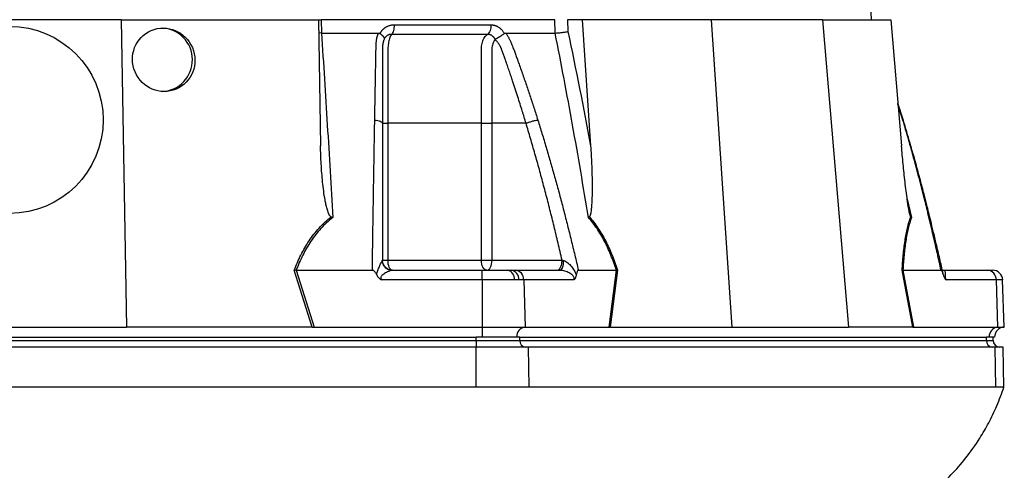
# Model space of a CAD drawing. Header units: millimetres. Extents: x 2377 to 3568, y 1016 to 5019.
# Tile 7 of 11: x 2978 to 3568, y 1851 to 2121. Entities that reach past the tile are written whole.
import ezdxf

# ---------------------------------------------------------------- set-up
doc = ezdxf.new("R2010")
doc.units = ezdxf.units.MM
doc.header["$LTSCALE"] = 2

msp = doc.modelspace()

# ---------------------------------------------------------------- linework, layer by layer
at = {"color": 7, "linetype": 'Continuous', "lineweight": 25}
for p, q in [((3488.48, 2120.71), (3416.62, 3827.47)), ((3039.15, 2120.71), (2905.78, 2120.71)), ((3039.15, 2120.71), (3042.36, 1936.71)), ((3039.15, 2120.71), (3157.31, 2120.71)), ((3157.31, 2120.71), (3158.63, 2045.12)), ((3157.66, 2120.71), (3159.08, 2120.71)), ((3159.08, 2120.71), (3159.14, 2112.71)), ((3298.93, 2120.71), (3159.08, 2120.71)), ((3299.14, 2112.71), (3298.93, 2120.71)), ((3306.57, 2120.71), (3306.75, 2113.61)), ((3315.28, 2120.71), (3306.57, 2120.71)), ((3315.28, 2120.71), (3320.34, 2045.12)), ((3392.47, 2120.71), (3315.28, 2120.71)), ((3392.47, 2120.71), (3404.81, 1936.71)), ((3459.16, 2120.71), (3392.47, 2120.71)), ((3459.16, 2120.71), (3474.7, 1936.71)), ((3459.16, 2120.71), (3500.12, 2120.71)), ((3500.12, 2120.71), (3506.51, 2045.12)), ((3159.14, 2112.71), (3157.45, 2112.82)), ((3194.17, 2112.44), (3194.33, 2112.71)), ((3268.51, 2112.71), (3268.66, 2112.44)), ((3507.61, 2060.42), (3504.35, 2070.73)), ((3198.99, 2058.71), (3198.99, 1976.71)), ((3254.92, 1976.71), (3254.92, 2058.71)), ((3281.68, 2058.71), (3261.24, 2058.71)), ((3261.24, 2058.71), (3261.24, 1976.71)), ((3195.65, 1976.71), (3198.99, 1976.71)), ((3198.99, 1976.71), (3254.92, 1976.71)), ((3254.92, 1976.71), (3261.24, 1976.71)), ((3261.24, 1976.71), (3303.26, 1976.71)), ((3153.6, 1936.71), (3142.9, 1970.76)), ((3144.05, 1970.71), (3154.74, 1936.71)), ((3144.08, 1970.71), (3189.65, 1970.71)), ((3201.5, 1970.71), (3255.37, 1970.71)), ((3255.37, 1970.71), (3270.72, 1970.71)), ((3270.72, 1970.71), (3272.76, 1970.71)), ((3272.76, 1970.71), (3275.12, 1970.71)), ((3275.12, 1970.71), (3302.05, 1970.71)), ((3312.99, 1970.71), (3335.78, 1970.71)), ((3331.47, 1936.71), (3335.79, 1970.71)), ((3336.46, 1970.76), (3332.13, 1936.71)), ((3513.27, 1936.71), (3506.89, 1970.76)), ((3507.38, 1970.71), (3513.76, 1936.71)), ((3507.39, 1970.71), (3530.18, 1970.71)), ((3531.09, 1970.71), (3558.02, 1970.71)), ((3558.02, 1970.71), (3561.08, 1970.71)), ((3255.37, 1964.92), (3195.24, 1964.92)), ((3274.76, 1964.92), (3255.37, 1964.92)), ((3255.37, 1964.92), (3255.37, 1936.71)), ((3277.33, 1964.92), (3274.76, 1964.92)), ((3280.31, 1964.92), (3277.33, 1964.92)), ((3280.31, 1964.92), (3281.16, 1936.71)), ((3310.37, 1964.92), (3280.31, 1964.92)), ((3563.21, 1964.92), (3533.15, 1964.92)), ((3563.21, 1964.92), (3564.07, 1936.71)), ((3568.06, 1936.71), (3567.07, 1964.92)), ((2902.57, 1936.71), (3042.36, 1936.71)), ((3152.98, 1936.71), (3042.36, 1936.71)), ((3154.74, 1936.71), (3255.37, 1936.71)), ((3255.37, 1936.71), (3255.37, 1930.71)), ((3255.37, 1936.71), (3281.16, 1936.71)), ((3281.16, 1936.71), (3331.47, 1936.71)), ((3332.54, 1936.71), (3404.81, 1936.71)), ((3404.81, 1936.71), (3474.7, 1936.71)), ((3513.06, 1936.71), (3474.7, 1936.71)), ((3513.76, 1936.71), (3564.07, 1936.71)), ((3564.07, 1936.71), (3568.06, 1936.71)), ((2693.03, 1930.71), (3251.9, 1930.71)), ((2693.03, 1928.71), (3251.9, 1928.71)), ((3255.37, 1930.71), (3251.9, 1930.71)), ((3251.9, 1928.71), (3251.9, 1930.71)), ((3251.9, 1928.71), (3277.88, 1928.71)), ((3251.9, 1928.71), (3251.9, 1924.71)), ((3276.15, 1930.71), (3255.37, 1930.71)), ((3277.88, 1930.71), (3276.15, 1930.71)), ((3277.88, 1928.71), (3277.88, 1930.71)), ((3277.88, 1930.71), (3557.32, 1930.71)), ((3277.88, 1928.71), (3557.32, 1928.71)), ((3559.05, 1930.71), (3557.32, 1930.71)), ((3557.32, 1928.71), (3557.32, 1930.71)), ((3562.27, 1930.71), (3559.05, 1930.71)), ((3561.34, 1928.71), (3561.34, 1930.71)), ((3251.9, 1924.71), (2693.03, 1924.71)), ((3251.9, 1900.71), (3251.9, 1924.71)), ((3283.17, 1924.71), (3251.9, 1924.71)), ((3283.53, 1900.71), (3283.17, 1924.71)), ((3562.61, 1924.71), (3283.17, 1924.71)), ((3562.97, 1900.71), (3562.61, 1924.71)), ((3567.44, 1924.71), (3562.61, 1924.71)), ((3567.86, 1900.69), (3567.44, 1924.71)), ((3251.9, 1900.71), (2693.03, 1900.71)), ((3562.97, 1900.71), (3283.53, 1900.71))]:
    msp.add_line(p, q, dxfattribs=at)
at = {"color": 8, "linetype": 'Continuous', "lineweight": 25}
for p, q in [((3507.35, 2060.63), (3504.4, 2070.04)), ((3507.35, 2060.63), (3507.58, 2060.41)), ((3507.58, 2060.41), (3507.35, 2060.63)), ((3509.97, 2013.21), (3512.47, 2002.23)), ((3567.07, 1964.92), (3563.21, 1964.92)), ((3557.32, 1928.71), (3561.34, 1928.71))]:
    msp.add_line(p, q, dxfattribs=at)
at = {"color": 7, "linetype": 'Continuous', "lineweight": 25, "flags": 128}
for points in [[(3201.65, 1970.71), (3201.13, 1970.83), (3200.63, 1971.17), (3200.17, 1971.72), (3199.77, 1972.47), (3199.43, 1973.38), (3199.19, 1974.41), (3199.04, 1975.54), (3198.99, 1976.71)], [(3258.24, 1970.71), (3257.59, 1970.83), (3256.97, 1971.17), (3256.39, 1971.72), (3255.89, 1972.47), (3255.48, 1973.38), (3255.17, 1974.41), (3254.98, 1975.54), (3254.92, 1976.71)], [(3258.24, 1970.71), (3258.83, 1970.83), (3259.39, 1971.17), (3259.91, 1971.72), (3260.36, 1972.47), (3260.74, 1973.38), (3261.01, 1974.41), (3261.18, 1975.54), (3261.24, 1976.71)], [(3302.05, 1970.71), (3302.46, 1970.82), (3302.86, 1971.14), (3303.23, 1971.67), (3303.55, 1972.38), (3303.82, 1973.25), (3304.02, 1974.25), (3304.16, 1975.33), (3304.21, 1976.47)]]:
    msp.add_lwpolyline(points, dxfattribs=at)
at = {"color": 7, "linetype": 'Continuous', "lineweight": 25}
msp.add_circle((2972.46, 2060.71), 56, dxfattribs=at)
for centre, radius, start, end in [((3062.91, 2096.71), 19.01, 273.53432, 87.35645), ((3201.53, 1976.67), 5.96, 181.97095, 269.67239), ((3269.56, 1965.6), 5.24, 352.56559, 77.20722), ((3271.98, 1965.39), 5.38, 354.98625, 81.61378), ((3274.71, 1965.12), 5.61, 357.99135, 85.77988), ((3557.61, 1965.12), 5.61, 357.99135, 85.77988), ((3561.08, 1964.71), 6, 2, 90), ((3281.81, 1931.07), 5.68, 96.57707, 183.6107), ((3564.72, 1931.07), 5.68, 96.57707, 183.6107), ((3568.27, 1930.71), 6, 92, 180), ((3281.63, 1928.46), 3.76, 176.18874, 265.59805), ((3561.07, 1928.46), 3.76, 176.18874, 265.59805), ((3565.34, 1928.71), 4, 180, 270)]:
    msp.add_arc(centre, radius, start, end, dxfattribs=at)
msp.add_ellipse((3064.71, 2096.71), major_axis=(-7.43, 17.55), ratio=0.978252, dxfattribs=at)
for centre, major_axis, ratio, start_param, end_param in [((3156.05, 1930.71), (34.03, -0.56), 0.175535, 1.645803, 1.664009), ((3331, 1930.71), (22.2, 0.45), 0.269565, 1.496149, 1.514355), ((3514.59, 1930.71), (11.84, -1.04), 0.499165, 1.726141, 1.744347)]:
    msp.add_ellipse(centre, major_axis=major_axis, ratio=ratio, start_param=start_param, end_param=end_param, dxfattribs=at)
for points, knots in [([(3194.33, 2112.71), (3194.41, 2112.84), (3194.57, 2113.11), (3194.83, 2113.5), (3195.1, 2113.86), (3195.39, 2114.22), (3195.69, 2114.56), (3196, 2114.88), (3196.33, 2115.18), (3196.67, 2115.47), (3197.02, 2115.75), (3197.38, 2116), (3197.76, 2116.25), (3198.15, 2116.47), (3198.67, 2116.75), (3199.34, 2117.04), (3200.15, 2117.32), (3200.98, 2117.51), (3201.83, 2117.63), (3202.4, 2117.65), (3202.69, 2117.65)], [0, 0, 0, 0, 0.044249, 0.088103, 0.131644, 0.174955, 0.21812, 0.261226, 0.304357, 0.347601, 0.391041, 0.434763, 0.478847, 0.523375, 0.568424, 0.654803, 0.740537, 0.826241, 0.912528, 1, 1, 1, 1]), ([(3202.69, 2117.65), (3202.7, 2117.09), (3202.67, 2116.5), (3202.54, 2115.33), (3202.43, 2114.75), (3202.14, 2113.71), (3201.95, 2113.24), (3201.54, 2112.46), (3201.32, 2112.15), (3201.09, 2111.93)], [0, 0, 0, 0, 0.25, 0.25, 0.5, 0.5, 0.75, 0.75, 1, 1, 1, 1]), ([(3260.66, 2117.65), (3260.67, 2117.09), (3260.63, 2116.5), (3260.46, 2115.33), (3260.32, 2114.75), (3259.96, 2113.71), (3259.73, 2113.24), (3259.21, 2112.46), (3258.93, 2112.15), (3258.64, 2111.93)], [0, 0, 0, 0, 0.25, 0.25, 0.5, 0.5, 0.75, 0.75, 1, 1, 1, 1]), ([(3260.66, 2117.65), (3260.79, 2117.65), (3261.06, 2117.65), (3261.46, 2117.62), (3261.86, 2117.57), (3262.25, 2117.5), (3262.64, 2117.41), (3263.02, 2117.31), (3263.4, 2117.18), (3263.78, 2117.03), (3264.15, 2116.87), (3264.63, 2116.63), (3265.21, 2116.29), (3265.86, 2115.83), (3266.47, 2115.32), (3267.04, 2114.75), (3267.57, 2114.12), (3268.07, 2113.45), (3268.36, 2112.96), (3268.51, 2112.71)], [0, 0, 0, 0, 0.043919, 0.087472, 0.13073, 0.173768, 0.216664, 0.259492, 0.30233, 0.345255, 0.388344, 0.431671, 0.51489, 0.596546, 0.677156, 0.757259, 0.837405, 0.91814, 1, 1, 1, 1]), ([(3159.18, 2112.71), (3160.39, 2094.41), (3161.56, 2076.05), (3163.8, 2039.22), (3164.88, 2020.75), (3165.89, 2002.23)], [0, 0, 0, 0, 0.5, 0.5, 1, 1, 1, 1]), ([(3191.08, 2060.63), (3191.11, 2062.01), (3191.15, 2064.75), (3191.23, 2068.85), (3191.3, 2072.93), (3191.37, 2076.97), (3191.47, 2082.21), (3191.59, 2088.61), (3191.7, 2094.92), (3191.79, 2099.94), (3191.84, 2102.92), (3191.89, 2105.04), (3191.95, 2106.25), (3192.02, 2107.27), (3192.13, 2108.29), (3192.3, 2109.34), (3192.55, 2110.48), (3192.86, 2111.61), (3193.1, 2112.34), (3193.23, 2112.71)], [0, 0, 0, 0, 0.077777, 0.1552, 0.232272, 0.308995, 0.385372, 0.530526, 0.674474, 0.747423, 0.819615, 0.846383, 0.869761, 0.889755, 0.906383, 0.929523, 0.9528, 0.976272, 1, 1, 1, 1]), ([(3193.23, 2112.71), (3193.3, 2112.71), (3193.44, 2112.71), (3193.64, 2112.67), (3193.83, 2112.62), (3194.01, 2112.54), (3194.12, 2112.47), (3194.17, 2112.44)], [0, 0, 0, 0, 0.212576, 0.416535, 0.614103, 0.807726, 1, 1, 1, 1]), ([(3194.17, 2112.44), (3194.26, 2112.38), (3194.43, 2112.27), (3194.68, 2112.09), (3194.91, 2111.92), (3195.12, 2111.74), (3195.32, 2111.58), (3195.5, 2111.41), (3195.67, 2111.26), (3195.82, 2111.1), (3196.03, 2110.87), (3196.28, 2110.58), (3196.5, 2110.24), (3196.65, 2109.95), (3196.73, 2109.71), (3196.76, 2109.51), (3196.76, 2109.33), (3196.74, 2109.18), (3196.7, 2109.05), (3196.67, 2108.95), (3196.65, 2108.91)], [0, 0, 0, 0, 0.048652, 0.096489, 0.14339, 0.189242, 0.233941, 0.277392, 0.319512, 0.360225, 0.399465, 0.506174, 0.603082, 0.689684, 0.765815, 0.831582, 0.887296, 0.933441, 0.970686, 1, 1, 1, 1]), ([(3201.09, 2111.93), (3200.99, 2111.93), (3200.8, 2111.93), (3200.51, 2111.91), (3200.22, 2111.87), (3199.93, 2111.81), (3199.65, 2111.73), (3199.37, 2111.64), (3199.09, 2111.52), (3198.68, 2111.31), (3198.19, 2110.98), (3197.68, 2110.5), (3197.29, 2110.03), (3197, 2109.6), (3196.8, 2109.23), (3196.7, 2108.99), (3196.65, 2108.89)], [0, 0, 0, 0, 0.053313, 0.106595, 0.159871, 0.213165, 0.266504, 0.319912, 0.373414, 0.427035, 0.564482, 0.685233, 0.789261, 0.876464, 0.946724, 1, 1, 1, 1]), ([(3201.09, 2111.93), (3200.91, 2111.71), (3200.74, 2111.43), (3200.41, 2110.8), (3200.25, 2110.44), (3199.96, 2109.65), (3199.81, 2109.21), (3199.57, 2108.29), (3199.45, 2107.8), (3199.27, 2106.76), (3199.19, 2106.22), (3199.07, 2105.11), (3199.03, 2104.55), (3199, 2103.69), (3198.99, 2103.4), (3198.99, 2102.82), (3198.99, 2102.53), (3198.99, 2101.66), (3198.99, 2096.43), (3198.99, 2091.21), (3198.99, 2077.28), (3198.99, 2068), (3198.99, 2058.71)], [0, 0, 0, 0, 0.03125, 0.03125, 0.0625, 0.0625, 0.09375, 0.09375, 0.125, 0.125, 0.15625, 0.15625, 0.1875, 0.1875, 0.203125, 0.203125, 0.21875, 0.21875, 0.25, 0.5, 0.5, 1, 1, 1, 1]), ([(3258.64, 2111.93), (3256.5, 2111.93), (3251.89, 2111.93), (3245.15, 2111.93), (3237.95, 2111.93), (3233, 2111.93), (3227.8, 2111.93), (3222.79, 2111.93), (3215.38, 2111.93), (3208.31, 2111.93), (3203.4, 2111.93), (3201.09, 2111.93)], [0.7589111, 0.7589111, 0.7589111, 0.7589111, 0.7820302, 0.8131687, 0.8443073, 0.8754458, 0.8754458, 0.9065844, 0.9377229, 0.9688615, 0.9919807, 0.9919807, 0.9919807, 0.9919807]), ([(3254.92, 2058.71), (3254.92, 2068), (3254.92, 2077.28), (3254.93, 2091.21), (3254.93, 2096.43), (3254.93, 2101.66), (3254.93, 2102.53), (3254.93, 2102.82), (3254.93, 2103.4), (3254.94, 2103.69), (3254.99, 2104.55), (3255.05, 2105.11), (3255.25, 2106.22), (3255.37, 2106.76), (3255.69, 2107.8), (3255.87, 2108.29), (3256.29, 2109.21), (3256.54, 2109.65), (3257.06, 2110.44), (3257.35, 2110.8), (3257.97, 2111.43), (3258.3, 2111.71), (3258.64, 2111.93)], [0, 0, 0, 0, 0.5, 0.5, 0.75, 0.78125, 0.78125, 0.796875, 0.796875, 0.8125, 0.8125, 0.84375, 0.84375, 0.875, 0.875, 0.90625, 0.90625, 0.9375, 0.9375, 0.96875, 0.96875, 1, 1, 1, 1]), ([(3263.1, 2108.9), (3263.07, 2108.97), (3263.01, 2109.13), (3262.87, 2109.39), (3262.69, 2109.69), (3262.46, 2110.02), (3262.17, 2110.37), (3261.81, 2110.73), (3261.39, 2111.08), (3260.9, 2111.39), (3260.36, 2111.65), (3259.8, 2111.82), (3259.23, 2111.93), (3258.84, 2111.93), (3258.64, 2111.93)], [0, 0, 0, 0, 0.0385037, 0.0865137, 0.1440338, 0.2110288, 0.2874492, 0.3732496, 0.4684049, 0.5729224, 0.680036, 0.786786, 0.8933735, 1, 1, 1, 1]), ([(3263.14, 2108.91), (3263.16, 2108.94), (3263.21, 2108.99), (3263.29, 2109.07), (3263.4, 2109.15), (3263.53, 2109.25), (3263.69, 2109.34), (3263.87, 2109.45), (3264.09, 2109.57), (3264.33, 2109.7), (3264.59, 2109.85), (3264.89, 2110.01), (3265.21, 2110.19), (3265.56, 2110.39), (3265.93, 2110.61), (3266.34, 2110.86), (3266.78, 2111.14), (3267.24, 2111.45), (3267.72, 2111.77), (3268.2, 2112.11), (3268.5, 2112.33), (3268.66, 2112.44)], [0, 0, 0, 0, 0.017248, 0.037456, 0.060913, 0.087838, 0.118407, 0.152763, 0.191026, 0.233291, 0.279627, 0.330072, 0.384627, 0.443251, 0.505852, 0.572276, 0.648655, 0.730209, 0.816408, 0.906598, 1, 1, 1, 1]), ([(3268.66, 2112.44), (3268.7, 2112.47), (3268.78, 2112.53), (3268.91, 2112.59), (3269.05, 2112.65), (3269.2, 2112.68), (3269.35, 2112.71), (3269.45, 2112.71), (3269.5, 2112.71)], [0, 0, 0, 0, 0.160202, 0.321039, 0.484027, 0.650625, 0.822199, 1, 1, 1, 1]), ([(3269.5, 2112.71), (3269.65, 2112.5), (3269.93, 2112.09), (3270.34, 2111.46), (3270.73, 2110.82), (3271.1, 2110.19), (3271.46, 2109.55), (3271.8, 2108.9), (3272.13, 2108.25), (3272.44, 2107.6), (3272.81, 2106.76), (3273.29, 2105.59), (3273.94, 2103.88), (3274.71, 2101.76), (3275.6, 2099.35), (3277.06, 2095.31), (3279.08, 2089.67), (3281.57, 2082.47), (3284.01, 2075.24), (3286.4, 2067.97), (3287.95, 2063.08), (3288.73, 2060.63)], [0, 0, 0, 0, 0.0134228, 0.0267382, 0.0399565, 0.0530881, 0.0661437, 0.0791341, 0.0920702, 0.1049632, 0.1178244, 0.141662, 0.1728313, 0.2170572, 0.2634911, 0.3121266, 0.4491557, 0.58733, 0.7237611, 0.8613131, 1, 1, 1, 1]), ([(3319.03, 2002.23), (3316.02, 2020.75), (3312.86, 2039.22), (3306.23, 2076.05), (3302.76, 2094.41), (3299.11, 2112.71)], [0, 0, 0, 0, 0.5, 0.5, 1, 1, 1, 1]), ([(3299.14, 2112.71), (3299.68, 2112.73), (3300.28, 2112.77), (3301.6, 2112.88), (3302.28, 2112.94), (3303.32, 2113.07), (3303.66, 2113.11), (3304.33, 2113.2), (3304.66, 2113.25), (3305.31, 2113.35), (3305.62, 2113.4), (3306.21, 2113.51), (3306.49, 2113.56), (3306.75, 2113.61)], [0, 0, 0, 0, 0.25, 0.25, 0.5, 0.5, 0.625, 0.625, 0.75, 0.75, 0.875, 0.875, 1, 1, 1, 1]), ([(3196.56, 2108.66), (3196.51, 2108.52), (3196.42, 2108.24), (3196.29, 2107.8), (3196.17, 2107.37), (3196.07, 2106.93), (3195.98, 2106.49), (3195.9, 2106.05), (3195.83, 2105.61), (3195.78, 2105.18), (3195.73, 2104.75), (3195.7, 2104.33), (3195.68, 2103.91), (3195.66, 2103.5), (3195.66, 2103.01), (3195.66, 2102.43), (3195.66, 2101.76), (3195.66, 2101.09), (3195.66, 2100.42), (3195.66, 2099.87), (3195.66, 2099.38), (3195.66, 2098.92), (3195.66, 2098.3), (3195.66, 2097.53), (3195.66, 2095.86), (3195.66, 2093.37), (3195.66, 2090.17), (3195.66, 2087.09), (3195.66, 2083.11), (3195.65, 2078.34), (3195.65, 2072.86), (3195.65, 2067.79), (3195.65, 2063.11), (3195.65, 2060.13), (3195.65, 2058.71)], [0, 0, 0, 0, 0.010662, 0.021198, 0.031594, 0.041839, 0.051919, 0.061821, 0.071533, 0.08104, 0.09033, 0.099392, 0.108213, 0.116783, 0.125091, 0.138719, 0.152205, 0.165558, 0.178786, 0.1919, 0.198167, 0.207477, 0.219813, 0.235151, 0.25346, 0.319418, 0.382864, 0.443812, 0.502275, 0.618272, 0.726011, 0.825493, 0.916782, 1, 1, 1, 1]), ([(3263.18, 2108.55), (3262.81, 2108.32), (3262.53, 2107.96), (3262.06, 2107.17), (3261.87, 2106.73), (3261.57, 2105.79), (3261.45, 2105.29), (3261.3, 2104.26), (3261.26, 2103.74), (3261.24, 2102.95), (3261.25, 2102.68), (3261.25, 2102.15), (3261.25, 2101.36), (3261.25, 2099.5), (3261.24, 2093.68), (3261.24, 2079.9), (3261.24, 2067.19), (3261.24, 2058.71)], [0, 0, 0, 0, 0.03125, 0.03125, 0.0625, 0.0625, 0.09375, 0.09375, 0.125, 0.125, 0.140625, 0.140625, 0.15625, 0.1875, 0.25, 0.5, 1, 1, 1, 1]), ([(3281.68, 2058.71), (3280.94, 2061.15), (3279.34, 2066.43), (3276.67, 2074.89), (3274.38, 2081.87), (3272.64, 2087.07), (3271.6, 2090.15), (3270.51, 2093.36), (3269.63, 2095.89), (3268.99, 2097.71), (3268.61, 2098.78), (3268.23, 2099.85), (3267.84, 2100.92), (3267.45, 2101.99), (3267.14, 2102.85), (3266.89, 2103.51), (3266.68, 2103.96), (3266.44, 2104.43), (3266.17, 2104.92), (3265.87, 2105.43), (3265.53, 2105.95), (3265.16, 2106.48), (3264.76, 2107.02), (3264.33, 2107.57), (3263.87, 2108.12), (3263.55, 2108.48), (3263.38, 2108.66)], [0, 0, 0, 0, 0.143085, 0.308796, 0.497427, 0.555835, 0.616742, 0.680167, 0.746121, 0.767405, 0.788723, 0.810074, 0.831456, 0.852865, 0.874301, 0.883002, 0.892336, 0.902282, 0.912815, 0.923904, 0.935514, 0.947608, 0.960145, 0.973084, 0.986383, 1, 1, 1, 1]), ([(3189.65, 1970.71), (3189.67, 1972.38), (3189.72, 1975.72), (3189.79, 1980.71), (3189.87, 1985.67), (3189.94, 1990.59), (3190.01, 1995.49), (3190.09, 2000.35), (3190.16, 2005.17), (3190.24, 2009.97), (3190.31, 2014.74), (3190.39, 2019.47), (3190.46, 2024.17), (3190.54, 2028.84), (3190.62, 2033.47), (3190.69, 2038.08), (3190.77, 2042.65), (3190.85, 2047.19), (3190.93, 2051.7), (3191, 2056.18), (3191.06, 2059.15), (3191.08, 2060.63)], [0, 0, 0, 0, 0.055211, 0.110128, 0.164753, 0.219086, 0.273129, 0.326884, 0.38035, 0.43353, 0.486425, 0.539036, 0.591365, 0.643413, 0.695181, 0.746671, 0.797884, 0.848822, 0.899487, 0.949879, 1, 1, 1, 1]), ([(3191.08, 2060.63), (3191.68, 2060.58), (3192.29, 2060.5), (3193.42, 2060.26), (3193.95, 2060.11), (3194.8, 2059.75), (3195.13, 2059.55), (3195.55, 2059.13), (3195.65, 2058.91), (3195.65, 2058.71)], [0, 0, 0, 0, 0.25, 0.25, 0.5, 0.5, 0.75, 0.75, 1, 1, 1, 1]), ([(3195.65, 2058.71), (3195.65, 2057.29), (3195.65, 2054.44), (3195.65, 2050.14), (3195.65, 2045.81), (3195.65, 2041.44), (3195.65, 2037.04), (3195.65, 2032.6), (3195.65, 2028.13), (3195.65, 2023.63), (3195.65, 2019.09), (3195.65, 2014.52), (3195.65, 2009.91), (3195.65, 2005.27), (3195.65, 2000.59), (3195.65, 1995.88), (3195.65, 1991.14), (3195.65, 1986.36), (3195.65, 1981.55), (3195.65, 1978.33), (3195.65, 1976.71)], [0, 0, 0, 0, 0.0526354, 0.1056085, 0.1589205, 0.2125726, 0.2665659, 0.3209015, 0.3755805, 0.4306039, 0.4859727, 0.541688, 0.5977508, 0.6541621, 0.7109228, 0.7680338, 0.8254961, 0.8833107, 0.9414784, 1, 1, 1, 1]), ([(3195.65, 2058.71), (3195.65, 2058.71), (3195.97, 2058.71), (3197.14, 2058.71), (3197.99, 2058.71), (3198.99, 2058.71)], [0, 0, 0, 0, 0.5, 0.5, 1, 1, 1, 1]), ([(3254.92, 2058.71), (3255.84, 2058.71), (3256.94, 2058.71), (3259.16, 2058.71), (3260.28, 2058.71), (3261.24, 2058.71)], [0, 0, 0, 0, 0.5, 0.5, 1, 1, 1, 1]), ([(3281.68, 2058.71), (3282.18, 2058.91), (3282.76, 2059.13), (3284.02, 2059.55), (3284.69, 2059.75), (3286, 2060.11), (3286.64, 2060.26), (3287.8, 2060.5), (3288.31, 2060.58), (3288.73, 2060.63)], [0, 0, 0, 0, 0.25, 0.25, 0.5, 0.5, 0.75, 0.75, 1, 1, 1, 1]), ([(3303.26, 1976.71), (3302.87, 1978.42), (3302.08, 1981.83), (3300.89, 1986.92), (3299.68, 1991.98), (3298.46, 1996.99), (3297.23, 2001.97), (3296, 2006.91), (3294.75, 2011.81), (3293.49, 2016.67), (3292.22, 2021.5), (3290.94, 2026.28), (3289.65, 2031.03), (3288.35, 2035.74), (3287.04, 2040.41), (3285.71, 2045.04), (3284.38, 2049.63), (3283.04, 2054.19), (3282.13, 2057.21), (3281.68, 2058.71)], [0, 0, 0, 0, 0.061953, 0.123509, 0.18467, 0.245435, 0.305808, 0.365787, 0.425376, 0.484574, 0.543383, 0.601804, 0.659839, 0.717488, 0.774754, 0.831636, 0.888137, 0.944258, 1, 1, 1, 1]), ([(3288.73, 2060.63), (3289.15, 2059.29), (3289.99, 2056.61), (3291.23, 2052.56), (3292.47, 2048.49), (3293.7, 2044.39), (3294.91, 2040.26), (3296.12, 2036.11), (3297.31, 2031.93), (3298.5, 2027.73), (3299.67, 2023.5), (3300.84, 2019.25), (3301.99, 2014.96), (3303.14, 2010.66), (3304.27, 2006.32), (3305.4, 2001.96), (3306.51, 1997.57), (3307.62, 1993.16), (3308.71, 1988.72), (3309.8, 1984.26), (3310.87, 1979.76), (3311.94, 1975.25), (3312.64, 1972.22), (3312.99, 1970.71)], [0, 0, 0, 0, 0.045336, 0.090894, 0.136674, 0.182678, 0.228907, 0.275362, 0.322044, 0.368954, 0.416093, 0.463462, 0.511063, 0.558896, 0.606962, 0.655262, 0.703798, 0.752569, 0.801578, 0.850824, 0.900309, 0.950034, 1, 1, 1, 1]), ([(3530.18, 1970.71), (3529.82, 1972.38), (3529.09, 1975.72), (3527.98, 1980.71), (3526.86, 1985.67), (3525.73, 1990.59), (3524.58, 1995.49), (3523.43, 2000.35), (3522.27, 2005.17), (3521.09, 2009.97), (3519.9, 2014.74), (3518.7, 2019.47), (3517.49, 2024.17), (3516.26, 2028.84), (3515.03, 2033.47), (3513.78, 2038.08), (3512.52, 2042.65), (3511.25, 2047.19), (3509.96, 2051.7), (3508.66, 2056.18), (3507.78, 2059.15), (3507.35, 2060.63)], [0, 0, 0, 0, 0.055211, 0.1101282, 0.1647529, 0.2190862, 0.2731293, 0.3268835, 0.38035, 0.4335301, 0.4864251, 0.5390363, 0.5913651, 0.6434129, 0.6951811, 0.7466711, 0.7978843, 0.8488223, 0.8994865, 0.9498786, 1, 1, 1, 1]), ([(3531.38, 1968.79), (3530.73, 1971.71), (3529.41, 1977.62), (3527.45, 1986.06), (3525.63, 1993.7), (3524.08, 2000.04), (3522.79, 2005.24), (3521.47, 2010.5), (3519.84, 2016.87), (3517.64, 2025.21), (3514.88, 2035.36), (3511.52, 2047.32), (3508.98, 2055.85), (3507.61, 2060.42)], [0, 0, 0, 0, 0.094551, 0.191234, 0.273987, 0.342803, 0.39768, 0.443648, 0.5146, 0.605701, 0.716954, 0.848375, 1, 1, 1, 1]), ([(3164.89, 2002.7), (3164.69, 2002.81), (3164.52, 2002.96), (3164.22, 2003.31), (3164.09, 2003.5), (3163.74, 2004.08), (3163.54, 2004.5), (3163.02, 2005.76), (3162.76, 2006.63), (3162.27, 2008.37), (3162.06, 2009.25), (3161.68, 2011.02), (3161.5, 2011.91), (3161.02, 2014.58), (3160.75, 2016.37), (3160.27, 2019.94), (3160.07, 2021.73), (3159.51, 2027.11), (3159.24, 2030.71), (3158.83, 2037.91), (3158.69, 2041.52), (3158.63, 2045.12)], [0, 0, 0, 0, 0.015625, 0.015625, 0.03125, 0.03125, 0.0625, 0.0625, 0.125, 0.125, 0.1875, 0.1875, 0.25, 0.25, 0.375, 0.375, 0.5, 0.5, 0.75, 0.75, 1, 1, 1, 1]), ([(3320.34, 2045.12), (3320.59, 2041.52), (3320.78, 2037.91), (3321.08, 2030.7), (3321.18, 2027.1), (3321.24, 2021.71), (3321.25, 2019.92), (3321.21, 2016.34), (3321.18, 2014.55), (3321.07, 2011.88), (3321.03, 2010.99), (3320.91, 2009.23), (3320.84, 2008.35), (3320.66, 2006.6), (3320.56, 2005.74), (3320.31, 2004.48), (3320.22, 2004.07), (3320.04, 2003.5), (3319.97, 2003.31), (3319.8, 2002.97), (3319.71, 2002.81), (3319.58, 2002.7)], [0, 0, 0, 0, 0.25, 0.25, 0.5, 0.5, 0.625, 0.625, 0.75, 0.75, 0.8125, 0.8125, 0.875, 0.875, 0.9375, 0.9375, 0.96875, 0.96875, 0.984375, 0.984375, 1, 1, 1, 1]), ([(3512.01, 2002.7), (3511.93, 2002.81), (3511.86, 2002.96), (3511.73, 2003.31), (3511.67, 2003.5), (3511.5, 2004.08), (3511.4, 2004.5), (3511.12, 2005.76), (3510.96, 2006.63), (3510.66, 2008.37), (3510.51, 2009.25), (3510.24, 2011.02), (3510.11, 2011.91), (3509.73, 2014.58), (3509.5, 2016.37), (3509.05, 2019.94), (3508.84, 2021.73), (3508.23, 2027.11), (3507.85, 2030.71), (3507.14, 2037.91), (3506.81, 2041.52), (3506.51, 2045.12)], [0, 0, 0, 0, 0.015625, 0.015625, 0.03125, 0.03125, 0.0625, 0.0625, 0.125, 0.125, 0.1875, 0.1875, 0.25, 0.25, 0.375, 0.375, 0.5, 0.5, 0.75, 0.75, 1, 1, 1, 1]), ([(3142.9, 1970.76), (3144.08, 1973.83), (3145.39, 1976.84), (3147.6, 1981.24), (3148.38, 1982.68), (3150.02, 1985.52), (3150.88, 1986.91), (3153.6, 1990.99), (3155.58, 1993.57), (3158.86, 1997.2), (3160.01, 1998.37), (3162.39, 2000.61), (3163.62, 2001.68), (3164.89, 2002.7)], [0, 0, 0, 0, 0.25, 0.25, 0.375, 0.375, 0.5, 0.5, 0.75, 0.75, 0.875, 0.875, 1, 1, 1, 1]), ([(3165.89, 2002.23), (3163.33, 2000.22), (3160.98, 1998.04), (3156.65, 1993.32), (3154.68, 1990.79), (3151.98, 1986.77), (3151.12, 1985.39), (3149.49, 1982.57), (3148.72, 1981.13), (3146.54, 1976.76), (3145.24, 1973.76), (3144.08, 1970.71)], [0, 0, 0, 0, 0.25, 0.25, 0.5, 0.5, 0.625, 0.625, 0.75, 0.75, 1, 1, 1, 1]), ([(3335.78, 1970.71), (3334.78, 1973.76), (3333.69, 1976.76), (3331.91, 1981.13), (3331.3, 1982.57), (3330.01, 1985.39), (3329.34, 1986.77), (3327.26, 1990.79), (3325.77, 1993.32), (3322.57, 1998.04), (3320.86, 2000.22), (3319.03, 2002.23)], [0, 0, 0, 0, 0.25, 0.25, 0.375, 0.375, 0.5, 0.5, 0.75, 0.75, 1, 1, 1, 1]), ([(3319.58, 2002.7), (3320.49, 2001.68), (3321.38, 2000.61), (3323.11, 1998.37), (3323.95, 1997.2), (3326.38, 1993.57), (3327.88, 1990.99), (3329.97, 1986.91), (3330.65, 1985.52), (3331.94, 1982.68), (3332.56, 1981.24), (3334.35, 1976.84), (3335.44, 1973.83), (3336.46, 1970.76)], [0, 0, 0, 0, 0.125, 0.125, 0.25, 0.25, 0.5, 0.5, 0.625, 0.625, 0.75, 0.75, 1, 1, 1, 1]), ([(3506.89, 1970.76), (3507.06, 1973.83), (3507.28, 1976.84), (3507.7, 1981.24), (3507.85, 1982.68), (3508.2, 1985.52), (3508.39, 1986.91), (3509.01, 1990.99), (3509.5, 1993.57), (3510.35, 1997.2), (3510.66, 1998.37), (3511.3, 2000.61), (3511.65, 2001.68), (3512.01, 2002.7)], [0, 0, 0, 0, 0.25, 0.25, 0.375, 0.375, 0.5, 0.5, 0.75, 0.75, 0.875, 0.875, 1, 1, 1, 1]), ([(3512.47, 2002.23), (3511.73, 2000.22), (3511.09, 1998.04), (3509.96, 1993.32), (3509.47, 1990.79), (3508.86, 1986.77), (3508.67, 1985.39), (3508.33, 1982.57), (3508.17, 1981.13), (3507.76, 1976.76), (3507.55, 1973.76), (3507.39, 1970.71)], [0, 0, 0, 0, 0.25, 0.25, 0.5, 0.5, 0.625, 0.625, 0.75, 0.75, 1, 1, 1, 1]), ([(3192.28, 1967.89), (3192.42, 1968.82), (3192.66, 1969.72), (3193.23, 1971.42), (3193.55, 1972.22), (3194.2, 1973.74), (3194.54, 1974.46), (3194.99, 1975.39), (3195.14, 1975.68), (3195.39, 1976.16), (3195.5, 1976.35), (3195.57, 1976.47)], [0, 0, 0, 0, 0.25, 0.25, 0.5, 0.5, 0.75, 0.75, 0.875, 0.875, 1, 1, 1, 1]), ([(3201.65, 1970.71), (3200.87, 1970.71), (3200.08, 1970.87), (3198.63, 1971.47), (3197.96, 1971.91), (3196.85, 1973.02), (3196.41, 1973.69), (3195.81, 1975.14), (3195.65, 1975.92), (3195.65, 1976.71)], [0, 0, 0, 0, 0.25, 0.25, 0.5, 0.5, 0.75, 0.75, 1, 1, 1, 1]), ([(3300.26, 1970.71), (3300.66, 1970.71), (3301.05, 1970.87), (3301.77, 1971.47), (3302.11, 1971.91), (3302.66, 1973.02), (3302.88, 1973.69), (3303.19, 1975.14), (3303.26, 1975.92), (3303.26, 1976.71)], [0, 0, 0, 0, 0.25, 0.25, 0.5, 0.5, 0.75, 0.75, 1, 1, 1, 1]), ([(3304.21, 1976.47), (3304.67, 1976.35), (3305.1, 1976.16), (3305.94, 1975.68), (3306.35, 1975.4), (3307.49, 1974.47), (3308.18, 1973.75), (3309.43, 1972.23), (3309.99, 1971.42), (3310.99, 1969.72), (3311.43, 1968.82), (3311.76, 1967.89)], [0, 0, 0, 0, 0.125, 0.125, 0.25, 0.25, 0.5, 0.5, 0.75, 0.75, 1, 1, 1, 1]), ([(3192.28, 1967.89), (3192.01, 1968.5), (3191.71, 1969.1), (3191.11, 1969.9), (3190.88, 1970.15), (3190.48, 1970.45), (3190.33, 1970.54), (3190.03, 1970.67), (3189.86, 1970.71), (3189.69, 1970.71)], [0, 0, 0, 0, 0.5, 0.5, 0.75, 0.75, 0.875, 0.875, 1, 1, 1, 1]), ([(3201.5, 1970.71), (3201.49, 1970.71), (3201.49, 1970.71), (3201.48, 1970.71), (3201.46, 1970.71), (3201.43, 1970.71), (3201.39, 1970.7), (3201.32, 1970.69), (3201.26, 1970.68), (3201.09, 1970.64), (3200.96, 1970.61), (3200.52, 1970.47), (3200.19, 1970.34), (3199.14, 1969.91), (3198.36, 1969.54), (3197.2, 1968.89), (3196.81, 1968.66), (3196.05, 1968.14), (3195.67, 1967.85), (3195.18, 1967.35), (3195.03, 1967.16), (3194.79, 1966.75), (3194.7, 1966.52), (3194.67, 1966.03), (3194.73, 1965.78), (3194.93, 1965.33), (3195.08, 1965.11), (3195.24, 1964.92)], [0, 0, 0, 0, 0.003906, 0.003906, 0.007812, 0.015625, 0.03125, 0.03125, 0.0625, 0.0625, 0.125, 0.125, 0.25, 0.25, 0.5, 0.5, 0.625, 0.625, 0.75, 0.75, 0.8125, 0.8125, 0.875, 0.875, 0.9375, 0.9375, 1, 1, 1, 1]), ([(3255.37, 1964.92), (3255.37, 1965.61), (3255.37, 1966.36), (3255.37, 1967.78), (3255.37, 1968.47), (3255.37, 1969.59), (3255.37, 1970.03), (3255.37, 1970.59), (3255.37, 1970.71), (3255.37, 1970.71)], [0, 0, 0, 0, 0.25, 0.25, 0.5, 0.5, 0.75, 0.75, 1, 1, 1, 1]), ([(3310.37, 1964.92), (3310.45, 1965.12), (3310.51, 1965.33), (3310.55, 1965.78), (3310.54, 1966.03), (3310.41, 1966.52), (3310.3, 1966.75), (3310.03, 1967.16), (3309.88, 1967.35), (3309.4, 1967.85), (3309.05, 1968.14), (3308.32, 1968.65), (3307.94, 1968.89), (3306.76, 1969.54), (3305.9, 1969.91), (3304.52, 1970.34), (3304.04, 1970.47), (3303.3, 1970.61), (3303.06, 1970.64), (3302.55, 1970.7), (3302.3, 1970.71), (3302.05, 1970.71)], [0, 0, 0, 0, 0.0625, 0.0625, 0.125, 0.125, 0.1875, 0.1875, 0.25, 0.25, 0.375, 0.375, 0.5, 0.5, 0.75, 0.75, 0.875, 0.875, 0.9375, 0.9375, 1, 1, 1, 1]), ([(3312.99, 1970.71), (3312.82, 1970.71), (3312.66, 1970.57), (3312.4, 1970.17), (3312.3, 1969.91), (3312.11, 1969.37), (3312.03, 1969.09), (3311.88, 1968.5), (3311.82, 1968.2), (3311.76, 1967.89)], [0, 0, 0, 0, 0.25, 0.25, 0.5, 0.5, 0.75, 0.75, 1, 1, 1, 1]), ([(3531.58, 1967.89), (3531.43, 1968.5), (3531.26, 1969.1), (3530.93, 1969.9), (3530.81, 1970.15), (3530.6, 1970.45), (3530.53, 1970.54), (3530.37, 1970.67), (3530.28, 1970.71), (3530.2, 1970.71)], [0, 0, 0, 0, 0.5, 0.5, 0.75, 0.75, 0.875, 0.875, 1, 1, 1, 1]), ([(3531.09, 1970.71), (3531.43, 1970.71), (3531.69, 1970.65), (3532.1, 1970.47), (3532.25, 1970.34), (3532.58, 1969.91), (3532.65, 1969.54), (3532.68, 1968.89), (3532.67, 1968.66), (3532.64, 1968.14), (3532.61, 1967.85), (3532.6, 1967.35), (3532.6, 1967.16), (3532.62, 1966.75), (3532.65, 1966.52), (3532.74, 1966.03), (3532.82, 1965.78), (3532.98, 1965.33), (3533.06, 1965.12), (3533.15, 1964.92)], [0, 0, 0, 0, 0.125, 0.125, 0.25, 0.25, 0.5, 0.5, 0.625, 0.625, 0.75, 0.75, 0.8125, 0.8125, 0.875, 0.875, 0.9375, 0.9375, 1, 1, 1, 1]), ([(3531.58, 1967.89), (3531.55, 1968.05), (3531.45, 1968.53), (3531.34, 1968.98), (3531.28, 1969.28)], [0, 0, 0, 0, 0.3427194, 1, 1, 1, 1]), ([(3192.28, 1967.89), (3192.43, 1967.56), (3192.6, 1967.25), (3193, 1966.66), (3193.23, 1966.38), (3193.74, 1965.88), (3194.01, 1965.66), (3194.6, 1965.26), (3194.92, 1965.08), (3195.24, 1964.92)], [0, 0, 0, 0, 0.25, 0.25, 0.5, 0.5, 0.75, 0.75, 1, 1, 1, 1]), ([(3311.76, 1967.89), (3311.7, 1967.56), (3311.62, 1967.25), (3311.44, 1966.66), (3311.34, 1966.38), (3311.1, 1965.88), (3310.96, 1965.66), (3310.68, 1965.26), (3310.53, 1965.08), (3310.37, 1964.92)], [0, 0, 0, 0, 0.25, 0.25, 0.5, 0.5, 0.75, 0.75, 1, 1, 1, 1]), ([(3531.58, 1967.89), (3531.66, 1967.56), (3531.76, 1967.25), (3531.98, 1966.66), (3532.1, 1966.38), (3532.37, 1965.88), (3532.52, 1965.66), (3532.82, 1965.26), (3532.99, 1965.08), (3533.15, 1964.92)], [0, 0, 0, 0, 0.25, 0.25, 0.5, 0.5, 0.75, 0.75, 1, 1, 1, 1]), ([(3283.53, 1900.71), (3282.64, 1900.71), (3280.75, 1900.71), (3277.61, 1900.71), (3274.13, 1900.71), (3271.54, 1900.71), (3268.78, 1900.71), (3265.99, 1900.71), (3261.63, 1900.71), (3257.02, 1900.71), (3253.68, 1900.71), (3251.9, 1900.71)], [0.82739495, 0.82739495, 0.82739495, 0.82739495, 0.82887954, 0.83036414, 0.83184874, 0.83333333, 0.83333333, 0.83481793, 0.83630253, 0.83778712, 0.83927172, 0.83927172, 0.83927172, 0.83927172]), ([(3532.27, 1844.43), (3533.57, 1845.65), (3538.1, 1849.9), (3545.3, 1858.4), (3552.8, 1868.88), (3558.91, 1879.46), (3563.87, 1889.64), (3566.5, 1896.95), (3567.86, 1900.71)], [0, 0, 0, 0, 0.079356, 0.276968, 0.495748, 0.653709, 0.821657, 1, 1, 1, 1])]:
    msp.add_open_spline(points, degree=3, knots=knots, dxfattribs=at)
for points in [[(3202.69, 2117.65), (3222.71, 2117.65), (3242.08, 2117.65), (3260.66, 2117.65)], [(3159.16, 2112.71), (3164.92, 2112.71), (3176.37, 2112.71), (3187.64, 2112.71), (3193.23, 2112.71)], [(3269.5, 2112.71), (3274.57, 2112.71), (3284.58, 2112.71), (3294.32, 2112.71), (3299.12, 2112.71)], [(3306.75, 2113.61), (3311.58, 2090.88), (3316.1, 2068.05), (3320.34, 2045.12)], [(3254.92, 2058.71), (3236.98, 2058.71), (3218.29, 2058.71), (3198.99, 2058.71)], [(3164.89, 2002.7), (3165.22, 2002.54), (3165.56, 2002.38), (3165.89, 2002.23)], [(3319.58, 2002.7), (3319.38, 2002.54), (3319.19, 2002.38), (3319.03, 2002.23)], [(3512.01, 2002.7), (3512.14, 2002.54), (3512.29, 2002.38), (3512.47, 2002.23)], [(3195.57, 1976.47), (3195.62, 1976.55), (3195.65, 1976.63), (3195.65, 1976.71)], [(3303.26, 1976.71), (3303.57, 1976.63), (3303.89, 1976.55), (3304.21, 1976.47)], [(3144.05, 1970.71), (3143.66, 1970.72), (3143.28, 1970.74), (3142.9, 1970.76)], [(3144.08, 1970.71), (3144.07, 1970.71), (3144.06, 1970.71), (3144.05, 1970.71)], [(3335.79, 1970.71), (3335.79, 1970.71), (3335.78, 1970.71), (3335.78, 1970.71)], [(3335.79, 1970.71), (3335.99, 1970.72), (3336.21, 1970.74), (3336.46, 1970.76)], [(3507.38, 1970.71), (3507.19, 1970.72), (3507.02, 1970.74), (3506.89, 1970.76)], [(3507.39, 1970.71), (3507.39, 1970.71), (3507.39, 1970.71), (3507.38, 1970.71)], [(3153.6, 1936.71), (3153.98, 1936.71), (3154.36, 1936.71), (3154.74, 1936.71)], [(3331.47, 1936.71), (3331.67, 1936.71), (3331.89, 1936.71), (3332.13, 1936.71)], [(3513.27, 1936.71), (3513.4, 1936.71), (3513.57, 1936.71), (3513.76, 1936.71)], [(3567.86, 1900.71), (3567.86, 1900.71), (3567.66, 1900.71), (3566.78, 1900.71), (3565.31, 1900.71), (3563.86, 1900.71), (3562.97, 1900.71)]]:
    msp.add_open_spline(points, degree=3, dxfattribs=at)

doc.saveas('drawing.dxf')
